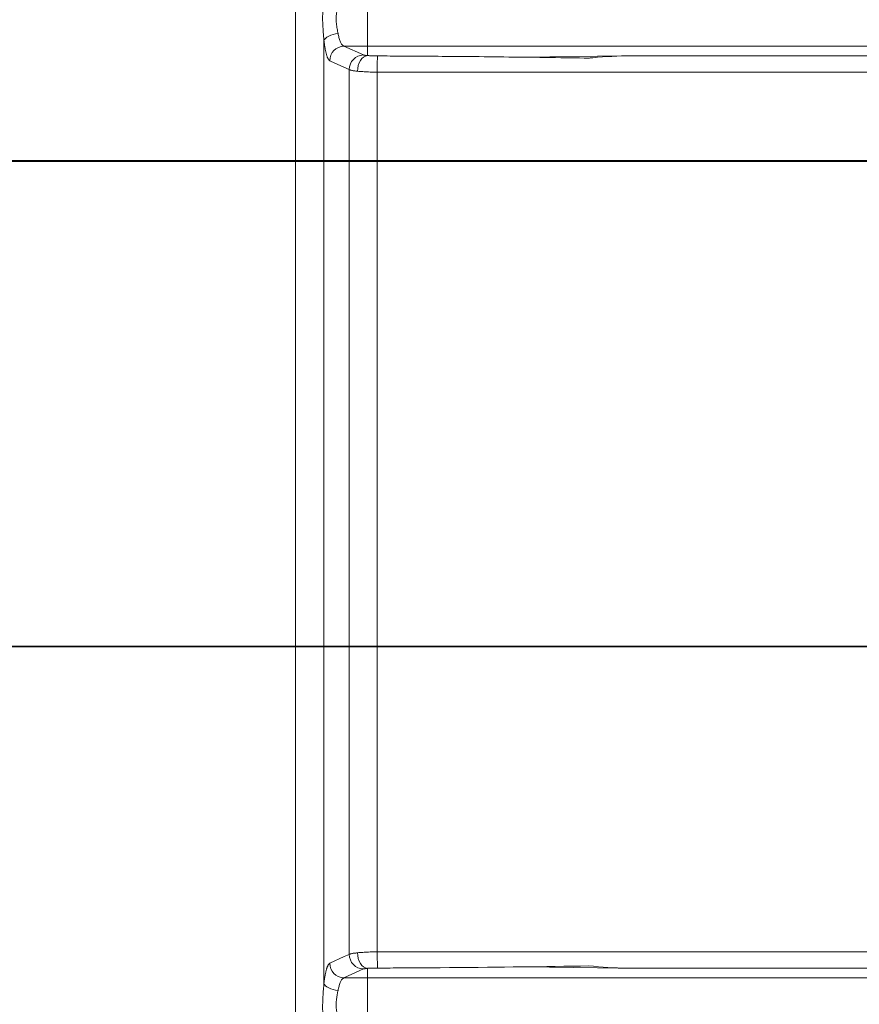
# Model space of a CAD drawing. Extents: x 193 to 943, y 26 to 526.
# Tile 209 of 256: x 406.68 to 415.46, y 98.5 to 108.8. Entities that reach past the tile are written whole.
import ezdxf
from ezdxf.lldxf.tags import DXFTag

# ---------------------------------------------------------------- set-up
doc = ezdxf.new("R2010")
doc.units = 0
doc.layers.get('0').update_dxf_attribs({"lineweight": 25})
doc.layers.add('KG4_HLS_S_____ZEICHNEN_LEER', color=7, linetype='Punkte_Nova', lineweight=40, true_color=0xadadad)
doc.layers.add('KG4_HLS_S_____ZEICHNEN_SWDL', color=7, linetype='Continuous', lineweight=35, true_color=0x99724c)
doc.layers.add('KG4_HLS_SYA', color=7, linetype='Continuous', lineweight=25)
tags = doc.linetypes.add('Punkte_Nova', pattern=[4.8, 0.4, 0.2, -4, 0.2]).pattern_tags.tags
tags[10:11] = [DXFTag(74, 4), DXFTag(75, 0), DXFTag(340, '0'), DXFTag(46, 0.0), DXFTag(50, 0.0), DXFTag(44, 0.0), DXFTag(45, 0.0)]
tags[8:9] = [DXFTag(74, 4), DXFTag(75, 0), DXFTag(340, '0'), DXFTag(46, 0.0), DXFTag(50, 0.0), DXFTag(44, 0.0), DXFTag(45, 0.0)]
tags[6:7] = [DXFTag(74, 4), DXFTag(75, 0), DXFTag(340, '0'), DXFTag(46, 0.0), DXFTag(50, 0.0), DXFTag(44, 0.0), DXFTag(45, 0.0)]
tags[4:5] = [DXFTag(74, 4), DXFTag(75, 0), DXFTag(340, '0'), DXFTag(46, 0.0), DXFTag(50, 0.0), DXFTag(44, 0.0), DXFTag(45, 0.0)]

# ---------------------------------------------------------------- blocks, each defined once
blk = doc.blocks.new('Spline-A069HWIS7N', base_point=(410.316, 108.424))
at = {"color": 0, "lineweight": -2}
for p, q in [((410.318, 108.427), (410.316, 108.428)), ((410.32, 108.427), (410.318, 108.427)), ((410.323, 108.427), (410.32, 108.427)), ((410.325, 108.427), (410.323, 108.427)), ((410.327, 108.427), (410.325, 108.427)), ((410.329, 108.427), (410.327, 108.427)), ((410.335, 108.426), (410.329, 108.427)), ((410.341, 108.426), (410.335, 108.426)), ((410.348, 108.426), (410.341, 108.426)), ((410.355, 108.425), (410.348, 108.426)), ((410.362, 108.425), (410.355, 108.425)), ((410.369, 108.425), (410.362, 108.425)), ((410.377, 108.425), (410.369, 108.425)), ((410.385, 108.424), (410.377, 108.425)), ((410.394, 108.424), (410.385, 108.424)), ((410.402, 108.424), (410.394, 108.424)), ((410.411, 108.424), (410.402, 108.424)), ((410.419, 108.424), (410.411, 108.424))]:
    blk.add_line(p, q, dxfattribs=at)
blk = doc.blocks.new('Spline-A069HWIU7N', base_point=(410.316, 98.88))
at = {"color": 0, "lineweight": -2}
for p, q in [((410.316, 98.88), (410.318, 98.881)), ((410.318, 98.881), (410.32, 98.881)), ((410.32, 98.881), (410.323, 98.881)), ((410.323, 98.881), (410.325, 98.881)), ((410.325, 98.881), (410.327, 98.881)), ((410.327, 98.881), (410.329, 98.881)), ((410.329, 98.881), (410.335, 98.882)), ((410.335, 98.882), (410.341, 98.882)), ((410.341, 98.882), (410.348, 98.882)), ((410.348, 98.882), (410.355, 98.883)), ((410.355, 98.883), (410.362, 98.883)), ((410.362, 98.883), (410.369, 98.883)), ((410.369, 98.883), (410.377, 98.883)), ((410.377, 98.883), (410.385, 98.884)), ((410.385, 98.884), (410.394, 98.884)), ((410.394, 98.884), (410.402, 98.884)), ((410.402, 98.884), (410.411, 98.884)), ((410.411, 98.884), (410.419, 98.884))]:
    blk.add_line(p, q, dxfattribs=at)
blk = doc.blocks.new('Spline-A069HWIW7N', base_point=(412.63, 98.884))
at = {"color": 0, "lineweight": -2}
for p, q in [((412.63, 98.907), (412.68, 98.902)), ((412.68, 98.902), (412.73, 98.898)), ((412.73, 98.898), (412.78, 98.893)), ((412.78, 98.893), (412.83, 98.89)), ((412.83, 98.89), (412.88, 98.887)), ((412.88, 98.887), (412.93, 98.885)), ((412.93, 98.885), (412.937, 98.884)), ((412.937, 98.884), (412.944, 98.884)), ((412.944, 98.884), (412.95, 98.884)), ((412.95, 98.884), (412.957, 98.884)), ((412.957, 98.884), (412.964, 98.884)), ((412.964, 98.884), (412.971, 98.884))]:
    blk.add_line(p, q, dxfattribs=at)
blk = doc.blocks.new('Spline-A069HWIY7N', base_point=(410.419, 98.884))
at = {"color": 0, "lineweight": -2}
for p, q in [((410.419, 98.884), (410.431, 98.884)), ((410.431, 98.884), (410.443, 98.884)), ((410.443, 98.884), (410.454, 98.884)), ((410.454, 98.884), (410.466, 98.884)), ((410.466, 98.884), (410.478, 98.884)), ((410.478, 98.884), (410.489, 98.884)), ((410.489, 98.884), (410.52, 98.884)), ((410.52, 98.884), (410.551, 98.884)), ((410.551, 98.884), (410.582, 98.885)), ((410.582, 98.885), (410.613, 98.885)), ((410.613, 98.885), (410.645, 98.885)), ((410.645, 98.885), (410.676, 98.885)), ((410.676, 98.885), (410.725, 98.885)), ((410.725, 98.885), (410.775, 98.886)), ((410.775, 98.886), (410.825, 98.886)), ((410.825, 98.886), (410.875, 98.886)), ((410.875, 98.886), (410.925, 98.886)), ((410.925, 98.886), (410.975, 98.887)), ((410.975, 98.887), (411.074, 98.887)), ((411.074, 98.887), (411.174, 98.888)), ((411.174, 98.888), (411.273, 98.889)), ((411.273, 98.889), (411.373, 98.89)), ((411.373, 98.89), (411.472, 98.891)), ((411.472, 98.891), (411.571, 98.892)), ((411.571, 98.892), (411.66, 98.893)), ((411.66, 98.893), (411.749, 98.894)), ((411.749, 98.894), (411.837, 98.895)), ((411.837, 98.895), (411.926, 98.896)), ((411.926, 98.896), (412.014, 98.897)), ((412.014, 98.897), (412.102, 98.898)), ((412.102, 98.898), (412.191, 98.9)), ((412.191, 98.9), (412.279, 98.901)), ((412.279, 98.901), (412.367, 98.903)), ((412.367, 98.903), (412.455, 98.904)), ((412.455, 98.904), (412.542, 98.905)), ((412.542, 98.905), (412.63, 98.907))]:
    blk.add_line(p, q, dxfattribs=at)
blk = doc.blocks.new('Spline-A069HWJ47N', base_point=(412.63, 108.401))
at = {"color": 0, "lineweight": -2}
for p, q in [((412.637, 108.402), (412.63, 108.401)), ((412.644, 108.403), (412.637, 108.402)), ((412.651, 108.403), (412.644, 108.403)), ((412.658, 108.404), (412.651, 108.403)), ((412.665, 108.405), (412.658, 108.404)), ((412.671, 108.406), (412.665, 108.405)), ((412.721, 108.411), (412.671, 108.406)), ((412.771, 108.414), (412.721, 108.411)), ((412.821, 108.418), (412.771, 108.414)), ((412.871, 108.42), (412.821, 108.418)), ((412.921, 108.422), (412.871, 108.42)), ((412.971, 108.424), (412.921, 108.422))]:
    blk.add_line(p, q, dxfattribs=at)
blk = doc.blocks.new('Spline-A069HWJ67N', base_point=(410.419, 108.401))
at = {"color": 0, "lineweight": -2}
for p, q in [((410.431, 108.424), (410.419, 108.424)), ((410.443, 108.424), (410.431, 108.424)), ((410.454, 108.424), (410.443, 108.424)), ((410.466, 108.424), (410.454, 108.424)), ((410.478, 108.424), (410.466, 108.424)), ((410.489, 108.424), (410.478, 108.424)), ((410.52, 108.424), (410.489, 108.424)), ((410.551, 108.423), (410.52, 108.424)), ((410.582, 108.423), (410.551, 108.423)), ((410.613, 108.423), (410.582, 108.423)), ((410.645, 108.423), (410.613, 108.423)), ((410.676, 108.423), (410.645, 108.423)), ((410.703, 108.423), (410.676, 108.423)), ((410.73, 108.423), (410.703, 108.423)), ((410.757, 108.422), (410.73, 108.423)), ((410.784, 108.422), (410.757, 108.422)), ((410.811, 108.422), (410.784, 108.422)), ((410.838, 108.422), (410.811, 108.422)), ((410.881, 108.422), (410.838, 108.422)), ((410.925, 108.421), (410.881, 108.422)), ((410.968, 108.421), (410.925, 108.421)), ((411.011, 108.421), (410.968, 108.421)), ((411.054, 108.421), (411.011, 108.421)), ((411.097, 108.42), (411.054, 108.421)), ((411.145, 108.42), (411.097, 108.42)), ((411.193, 108.42), (411.145, 108.42)), ((411.24, 108.419), (411.193, 108.42)), ((411.288, 108.419), (411.24, 108.419)), ((411.335, 108.418), (411.288, 108.419)), ((411.383, 108.418), (411.335, 108.418)), ((411.434, 108.417), (411.383, 108.418)), ((411.484, 108.417), (411.434, 108.417)), ((411.535, 108.416), (411.484, 108.417)), ((411.586, 108.416), (411.535, 108.416)), ((411.636, 108.415), (411.586, 108.416)), ((411.687, 108.415), (411.636, 108.415)), ((411.74, 108.414), (411.687, 108.415)), ((411.794, 108.413), (411.74, 108.414)), ((411.847, 108.413), (411.794, 108.413)), ((411.9, 108.412), (411.847, 108.413)), ((411.953, 108.411), (411.9, 108.412)), ((412.006, 108.411), (411.953, 108.411)), ((412.061, 108.41), (412.006, 108.411)), ((412.116, 108.409), (412.061, 108.41)), ((412.171, 108.408), (412.116, 108.409)), ((412.227, 108.408), (412.171, 108.408)), ((412.282, 108.407), (412.227, 108.408)), ((412.337, 108.406), (412.282, 108.407)), ((412.386, 108.405), (412.337, 108.406)), ((412.435, 108.404), (412.386, 108.405)), ((412.483, 108.404), (412.435, 108.404)), ((412.532, 108.403), (412.483, 108.404)), ((412.581, 108.402), (412.532, 108.403)), ((412.63, 108.401), (412.581, 108.402))]:
    blk.add_line(p, q, dxfattribs=at)
blk = doc.blocks.new('Spline-A069HYJQ7N', base_point=(409.846, 98.257))
at = {"color": 0, "lineweight": -2}
for p, q in [((409.856, 98.676), (409.854, 98.659)), ((409.857, 98.692), (409.856, 98.676)), ((409.858, 98.709), (409.857, 98.692)), ((409.86, 98.725), (409.858, 98.709)), ((409.848, 98.563), (409.847, 98.541)), ((409.849, 98.584), (409.848, 98.563)), ((409.85, 98.605), (409.849, 98.584)), ((409.852, 98.626), (409.85, 98.605)), ((409.853, 98.642), (409.852, 98.626)), ((409.854, 98.659), (409.853, 98.642)), ((409.847, 98.52), (409.846, 98.499)), ((409.846, 98.499), (409.846, 98.477)), ((409.846, 98.477), (409.846, 98.455)), ((409.846, 98.455), (409.847, 98.433)), ((409.847, 98.541), (409.847, 98.52)), ((409.847, 98.433), (409.848, 98.412)), ((409.848, 98.412), (409.849, 98.39)), ((409.849, 98.39), (409.85, 98.369)), ((409.85, 98.369), (409.851, 98.36)), ((409.851, 98.36), (409.852, 98.35)), ((409.852, 98.35), (409.852, 98.34)), ((409.852, 98.34), (409.853, 98.331)), ((409.853, 98.331), (409.854, 98.321)), ((409.854, 98.321), (409.855, 98.312)), ((409.855, 98.312), (409.856, 98.302)), ((409.856, 98.302), (409.856, 98.293)), ((409.856, 98.293), (409.857, 98.284)), ((409.857, 98.284), (409.858, 98.275)), ((409.858, 98.275), (409.859, 98.266)), ((409.859, 98.266), (409.86, 98.257))]:
    blk.add_line(p, q, dxfattribs=at)
blk = doc.blocks.new('Spline-A069HYJS7N', base_point=(409.846, 108.583))
at = {"color": 0, "lineweight": -2}
for p, q in [((409.852, 108.961), (409.85, 108.942)), ((409.853, 108.977), (409.852, 108.961)), ((409.854, 108.992), (409.853, 108.977)), ((409.856, 109.007), (409.854, 108.992)), ((409.857, 109.022), (409.856, 109.007)), ((409.858, 109.036), (409.857, 109.022)), ((409.86, 109.051), (409.858, 109.036)), ((409.847, 108.86), (409.846, 108.839)), ((409.848, 108.902), (409.847, 108.881)), ((409.847, 108.881), (409.847, 108.86)), ((409.849, 108.922), (409.848, 108.902)), ((409.85, 108.942), (409.849, 108.922)), ((409.846, 108.839), (409.846, 108.817)), ((409.846, 108.817), (409.846, 108.795)), ((409.846, 108.795), (409.847, 108.773)), ((409.847, 108.773), (409.848, 108.751)), ((409.848, 108.751), (409.849, 108.729)), ((409.849, 108.729), (409.85, 108.706)), ((409.85, 108.706), (409.851, 108.696)), ((409.851, 108.696), (409.852, 108.686)), ((409.852, 108.686), (409.852, 108.675)), ((409.852, 108.675), (409.853, 108.665)), ((409.853, 108.665), (409.854, 108.655)), ((409.854, 108.655), (409.855, 108.644)), ((409.855, 108.644), (409.856, 108.634)), ((409.856, 108.634), (409.856, 108.624)), ((409.856, 108.624), (409.857, 108.614)), ((409.857, 108.614), (409.858, 108.603)), ((409.858, 108.603), (409.859, 108.593)), ((409.859, 108.593), (409.86, 108.583))]:
    blk.add_line(p, q, dxfattribs=at)
blk = doc.blocks.new('Polylinie-A069HYLA7N', base_point=(409.921, 108.281))
at = {"color": 0, "lineweight": -2}
for p, q in [((409.921, 108.374), (409.973, 108.35)), ((409.973, 108.35), (410.125, 108.281))]:
    blk.add_line(p, q, dxfattribs=at)
blk = doc.blocks.new('Spline-A069HYLC7N', base_point=(409.86, 108.374))
at = {"color": 0, "lineweight": -2}
for p, q in [((409.86, 108.583), (409.86, 108.581)), ((409.86, 108.581), (409.86, 108.579)), ((409.86, 108.579), (409.861, 108.577)), ((409.861, 108.577), (409.861, 108.574)), ((409.861, 108.574), (409.861, 108.572)), ((409.861, 108.572), (409.861, 108.57)), ((409.861, 108.57), (409.863, 108.561)), ((409.863, 108.561), (409.864, 108.552)), ((409.864, 108.552), (409.865, 108.543)), ((409.865, 108.543), (409.867, 108.534)), ((409.867, 108.534), (409.868, 108.525)), ((409.868, 108.525), (409.869, 108.517)), ((409.869, 108.517), (409.871, 108.508)), ((409.871, 108.508), (409.872, 108.5)), ((409.872, 108.5), (409.874, 108.492)), ((409.874, 108.492), (409.875, 108.484)), ((409.875, 108.484), (409.877, 108.476)), ((409.877, 108.476), (409.879, 108.469)), ((409.879, 108.469), (409.88, 108.462)), ((409.88, 108.462), (409.882, 108.455)), ((409.882, 108.455), (409.884, 108.448)), ((409.884, 108.448), (409.885, 108.442)), ((409.885, 108.442), (409.887, 108.436)), ((409.887, 108.436), (409.889, 108.43)), ((409.889, 108.43), (409.891, 108.424)), ((409.891, 108.424), (409.893, 108.419)), ((409.893, 108.419), (409.895, 108.413)), ((409.895, 108.413), (409.896, 108.409)), ((409.896, 108.409), (409.898, 108.404)), ((409.898, 108.404), (409.9, 108.4)), ((409.9, 108.4), (409.904, 108.394)), ((409.904, 108.394), (409.907, 108.389)), ((409.907, 108.389), (409.91, 108.384)), ((409.91, 108.384), (409.914, 108.381)), ((409.914, 108.381), (409.917, 108.377)), ((409.917, 108.377), (409.921, 108.374))]:
    blk.add_line(p, q, dxfattribs=at)
blk = doc.blocks.new('Spline-A069HYLE7N', base_point=(409.86, 98.725))
at = {"color": 0, "lineweight": -2}
for p, q in [((409.886, 98.868), (409.884, 98.861)), ((409.888, 98.874), (409.886, 98.868)), ((409.889, 98.879), (409.888, 98.874)), ((409.891, 98.885), (409.889, 98.879)), ((409.893, 98.89), (409.891, 98.885)), ((409.895, 98.895), (409.893, 98.89)), ((409.897, 98.9), (409.895, 98.895)), ((409.899, 98.905), (409.897, 98.9)), ((409.901, 98.909), (409.899, 98.905)), ((409.903, 98.913), (409.901, 98.909)), ((409.905, 98.917), (409.903, 98.913)), ((409.907, 98.92), (409.905, 98.917)), ((409.909, 98.923), (409.907, 98.92)), ((409.911, 98.925), (409.909, 98.923)), ((409.913, 98.927), (409.911, 98.925)), ((409.915, 98.929), (409.913, 98.927)), ((409.917, 98.931), (409.915, 98.929)), ((409.919, 98.932), (409.917, 98.931)), ((409.921, 98.934), (409.919, 98.932)), ((409.866, 98.77), (409.865, 98.761)), ((409.867, 98.778), (409.866, 98.77)), ((409.868, 98.786), (409.867, 98.778)), ((409.87, 98.794), (409.868, 98.786)), ((409.871, 98.802), (409.87, 98.794)), ((409.872, 98.809), (409.871, 98.802)), ((409.874, 98.817), (409.872, 98.809)), ((409.875, 98.824), (409.874, 98.817)), ((409.877, 98.832), (409.875, 98.824)), ((409.879, 98.839), (409.877, 98.832)), ((409.88, 98.847), (409.879, 98.839)), ((409.882, 98.854), (409.88, 98.847)), ((409.884, 98.861), (409.882, 98.854)), ((409.861, 98.734), (409.86, 98.725)), ((409.862, 98.743), (409.861, 98.734)), ((409.863, 98.752), (409.862, 98.743)), ((409.865, 98.761), (409.863, 98.752))]:
    blk.add_line(p, q, dxfattribs=at)
blk = doc.blocks.new('Polylinie-A069HYLG7N', base_point=(409.921, 98.934))
at = {"color": 0, "lineweight": -2}
for p, q in [((410.073, 99.003), (409.921, 98.934)), ((410.125, 99.027), (410.073, 99.003))]:
    blk.add_line(p, q, dxfattribs=at)
blk = doc.blocks.new('Spline-A069HYLI7N', base_point=(410.125, 99.027))
at = {"color": 0, "lineweight": -2}
for p, q in [((410.125, 108.281), (410.125, 108.13)), ((410.125, 108.13), (410.125, 107.978)), ((410.125, 107.978), (410.125, 107.827)), ((410.125, 107.827), (410.125, 107.675)), ((410.125, 107.675), (410.125, 107.523)), ((410.125, 107.523), (410.125, 107.372)), ((410.125, 107.372), (410.125, 107.22)), ((410.125, 107.22), (410.125, 107.068)), ((410.125, 107.068), (410.125, 106.916)), ((410.125, 106.916), (410.125, 106.764)), ((410.125, 106.764), (410.125, 106.612)), ((410.125, 106.612), (410.125, 106.46)), ((410.125, 106.46), (410.125, 106.307)), ((410.125, 106.307), (410.125, 106.155)), ((410.125, 106.155), (410.125, 106.002)), ((410.125, 106.002), (410.125, 105.849)), ((410.125, 105.849), (410.125, 105.697)), ((410.125, 105.697), (410.125, 105.544)), ((410.125, 105.544), (410.125, 105.391)), ((410.125, 105.391), (410.125, 105.238)), ((410.125, 105.238), (410.125, 105.085)), ((410.125, 105.085), (410.125, 104.932)), ((410.125, 104.932), (410.125, 104.779)), ((410.125, 104.779), (410.125, 104.626)), ((410.125, 104.626), (410.125, 104.471)), ((410.125, 104.471), (410.125, 104.316)), ((410.125, 104.316), (410.125, 104.16)), ((410.125, 104.16), (410.125, 104.005)), ((410.125, 104.005), (410.125, 103.849)), ((410.125, 103.849), (410.125, 103.694)), ((410.125, 103.694), (410.125, 103.539)), ((410.125, 103.539), (410.125, 103.383)), ((410.125, 103.383), (410.125, 103.228)), ((410.125, 103.228), (410.125, 103.072)), ((410.125, 103.072), (410.125, 102.917)), ((410.125, 102.917), (410.125, 102.761)), ((410.125, 102.761), (410.125, 102.606)), ((410.125, 102.606), (410.125, 102.451)), ((410.125, 102.451), (410.125, 102.295)), ((410.125, 102.295), (410.125, 102.14)), ((410.125, 102.14), (410.125, 101.985)), ((410.125, 101.985), (410.125, 101.83)), ((410.125, 101.83), (410.125, 101.673)), ((410.125, 101.673), (410.125, 101.517)), ((410.125, 101.517), (410.125, 101.361)), ((410.125, 101.361), (410.125, 101.205)), ((410.125, 101.205), (410.125, 101.049)), ((410.125, 101.049), (410.125, 100.893)), ((410.125, 100.893), (410.125, 100.737)), ((410.125, 100.737), (410.125, 100.581)), ((410.125, 100.581), (410.125, 100.426)), ((410.125, 100.426), (410.125, 100.27)), ((410.125, 100.27), (410.125, 100.114)), ((410.125, 100.114), (410.125, 99.959)), ((410.125, 99.959), (410.125, 99.803)), ((410.125, 99.803), (410.125, 99.648)), ((410.125, 99.648), (410.125, 99.492)), ((410.125, 99.492), (410.125, 99.337)), ((410.125, 99.337), (410.125, 99.182)), ((410.125, 99.182), (410.125, 99.027))]:
    blk.add_line(p, q, dxfattribs=at)
blk = doc.blocks.new('Polylinie-A069HYM87N', base_point=(409.86, 108.583))
at = {"color": 0, "lineweight": -2}
for p, q in [((409.955, 108.648), (409.981, 108.654)), ((409.981, 108.654), (410.008, 108.658)), ((409.86, 108.583), (409.866, 108.596)), ((409.866, 108.596), (409.877, 108.608)), ((409.877, 108.608), (409.891, 108.62)), ((409.891, 108.62), (409.91, 108.631)), ((409.91, 108.631), (409.931, 108.641)), ((409.931, 108.641), (409.955, 108.648))]:
    blk.add_line(p, q, dxfattribs=at)
blk = doc.blocks.new('Spline-A069HYMA7N', base_point=(409.987, 108.658))
at = {"color": 0, "lineweight": -2}
for p, q in [((409.989, 108.846), (409.99, 108.859)), ((409.99, 108.859), (409.992, 108.872)), ((409.992, 108.872), (409.993, 108.884)), ((409.993, 108.884), (409.996, 108.896)), ((409.996, 108.896), (409.997, 108.905)), ((409.997, 108.905), (409.999, 108.915)), ((409.999, 108.915), (410.001, 108.924)), ((410.001, 108.924), (410.003, 108.933)), ((410.003, 108.933), (410.006, 108.941)), ((410.006, 108.941), (410.008, 108.95)), ((409.987, 108.82), (409.988, 108.833)), ((409.987, 108.806), (409.987, 108.82)), ((409.988, 108.792), (409.987, 108.806)), ((409.988, 108.833), (409.989, 108.846)), ((409.988, 108.778), (409.988, 108.792)), ((409.99, 108.764), (409.988, 108.778)), ((409.991, 108.75), (409.99, 108.764)), ((409.993, 108.736), (409.991, 108.75)), ((409.995, 108.723), (409.993, 108.736)), ((409.997, 108.709), (409.995, 108.723)), ((410, 108.696), (409.997, 108.709)), ((410.002, 108.683), (410, 108.696)), ((410.005, 108.67), (410.002, 108.683)), ((410.008, 108.658), (410.005, 108.67))]:
    blk.add_line(p, q, dxfattribs=at)
blk = doc.blocks.new('Spline-A069HYMW7N', base_point=(409.987, 98.358))
at = {"color": 0, "lineweight": -2}
for p, q in [((409.99, 98.547), (409.992, 98.561)), ((409.992, 98.561), (409.993, 98.574)), ((409.993, 98.574), (409.996, 98.587)), ((409.996, 98.587), (409.997, 98.598)), ((409.997, 98.598), (409.999, 98.609)), ((409.999, 98.609), (410.001, 98.619)), ((410.001, 98.619), (410.003, 98.63)), ((410.003, 98.63), (410.006, 98.64)), ((410.006, 98.64), (410.008, 98.65)), ((409.987, 98.507), (409.988, 98.521)), ((409.987, 98.493), (409.987, 98.507)), ((409.988, 98.479), (409.987, 98.493)), ((409.988, 98.521), (409.989, 98.534)), ((409.988, 98.465), (409.988, 98.479)), ((409.99, 98.452), (409.988, 98.465)), ((409.989, 98.534), (409.99, 98.547)), ((409.991, 98.439), (409.99, 98.452)), ((409.993, 98.426), (409.991, 98.439)), ((409.995, 98.414), (409.993, 98.426)), ((409.997, 98.402), (409.995, 98.414)), ((410, 98.391), (409.997, 98.402)), ((410.002, 98.38), (410, 98.391)), ((410.005, 98.369), (410.002, 98.38)), ((410.008, 98.358), (410.005, 98.369))]:
    blk.add_line(p, q, dxfattribs=at)
blk = doc.blocks.new('Polylinie-A069HYMY7N', base_point=(409.86, 98.65))
at = {"color": 0, "lineweight": -2}
for p, q in [((409.866, 98.712), (409.86, 98.725)), ((409.877, 98.699), (409.866, 98.712)), ((409.891, 98.688), (409.877, 98.699)), ((409.91, 98.677), (409.891, 98.688)), ((409.931, 98.667), (409.91, 98.677)), ((409.955, 98.66), (409.931, 98.667)), ((409.981, 98.654), (409.955, 98.66)), ((410.008, 98.65), (409.981, 98.654))]:
    blk.add_line(p, q, dxfattribs=at)
blk = doc.blocks.new('Kreis-A069HYO47N', base_point=(409.921, 108.374))
at = {"color": 0, "lineweight": -2}
blk.add_ellipse((410.072, 108.376), major_axis=(-0.003, 0.151), ratio=1, start_param=0, end_param=1.559982, dxfattribs=at)
blk = doc.blocks.new('Spline-A069HYO67N', base_point=(410.008, 108.527))
at = {"color": 0, "lineweight": -2}
for p, q in [((410.008, 108.656), (410.008, 108.658)), ((410.008, 108.655), (410.008, 108.656)), ((410.008, 108.654), (410.008, 108.655)), ((410.009, 108.652), (410.008, 108.654)), ((410.009, 108.651), (410.009, 108.652)), ((410.009, 108.65), (410.009, 108.651)), ((410.012, 108.638), (410.009, 108.65)), ((410.014, 108.626), (410.012, 108.638)), ((410.017, 108.616), (410.014, 108.626)), ((410.02, 108.605), (410.017, 108.616)), ((410.023, 108.595), (410.02, 108.605)), ((410.026, 108.586), (410.023, 108.595)), ((410.03, 108.577), (410.026, 108.586)), ((410.033, 108.569), (410.03, 108.577)), ((410.037, 108.561), (410.033, 108.569)), ((410.041, 108.554), (410.037, 108.561)), ((410.044, 108.548), (410.041, 108.554)), ((410.048, 108.543), (410.044, 108.548)), ((410.051, 108.539), (410.048, 108.543)), ((410.055, 108.536), (410.051, 108.539)), ((410.058, 108.533), (410.055, 108.536)), ((410.062, 108.531), (410.058, 108.533)), ((410.065, 108.529), (410.062, 108.531)), ((410.068, 108.527), (410.065, 108.529))]:
    blk.add_line(p, q, dxfattribs=at)
blk = doc.blocks.new('Spline-A069HYP87N', base_point=(410.008, 98.65))
at = {"color": 0, "lineweight": -2}
for p, q in [((410.045, 98.76), (410.048, 98.765)), ((410.048, 98.765), (410.052, 98.769)), ((410.052, 98.769), (410.056, 98.773)), ((410.056, 98.773), (410.06, 98.776)), ((410.06, 98.776), (410.064, 98.778)), ((410.064, 98.778), (410.068, 98.781)), ((410.008, 98.65), (410.01, 98.661)), ((410.01, 98.661), (410.013, 98.672)), ((410.013, 98.672), (410.015, 98.683)), ((410.015, 98.683), (410.018, 98.693)), ((410.018, 98.693), (410.02, 98.703)), ((410.02, 98.703), (410.023, 98.712)), ((410.023, 98.712), (410.026, 98.722)), ((410.026, 98.722), (410.03, 98.731)), ((410.03, 98.731), (410.033, 98.74)), ((410.033, 98.74), (410.037, 98.747)), ((410.037, 98.747), (410.041, 98.754)), ((410.041, 98.754), (410.045, 98.76))]:
    blk.add_line(p, q, dxfattribs=at)
blk = doc.blocks.new('Kreis-A069HYPA7N', base_point=(409.921, 98.781))
at = {"color": 0, "lineweight": -2}
blk.add_ellipse((410.072, 98.932), major_axis=(-0.151, 0.002), ratio=1, start_param=0, end_param=1.559982, dxfattribs=at)
blk = doc.blocks.new('Spline-A069HYU47N', base_point=(410.273, 108.428))
at = {"color": 0, "lineweight": -2}
for p, q in [((410.275, 108.433), (410.273, 108.434)), ((410.278, 108.433), (410.275, 108.433)), ((410.28, 108.432), (410.278, 108.433)), ((410.283, 108.431), (410.28, 108.432)), ((410.286, 108.431), (410.283, 108.431)), ((410.29, 108.43), (410.286, 108.431)), ((410.294, 108.43), (410.29, 108.43)), ((410.298, 108.429), (410.294, 108.43)), ((410.302, 108.429), (410.298, 108.429)), ((410.307, 108.428), (410.302, 108.429)), ((410.311, 108.428), (410.307, 108.428)), ((410.316, 108.428), (410.311, 108.428))]:
    blk.add_line(p, q, dxfattribs=at)
blk = doc.blocks.new('Spline-A069HYU67N', base_point=(410.273, 98.874))
at = {"color": 0, "lineweight": -2}
for p, q in [((410.273, 98.874), (410.275, 98.874)), ((410.275, 98.874), (410.278, 98.875)), ((410.278, 98.875), (410.28, 98.876)), ((410.28, 98.876), (410.283, 98.876)), ((410.283, 98.876), (410.286, 98.877)), ((410.286, 98.877), (410.29, 98.878)), ((410.29, 98.878), (410.294, 98.878)), ((410.294, 98.878), (410.298, 98.879)), ((410.298, 98.879), (410.302, 98.879)), ((410.302, 98.879), (410.307, 98.879)), ((410.307, 98.879), (410.311, 98.88)), ((410.311, 98.88), (410.316, 98.88))]:
    blk.add_line(p, q, dxfattribs=at)
blk = doc.blocks.new('Kreis-A069HYV27N', base_point=(410.125, 108.281))
at = {"color": 0, "lineweight": -2}
blk.add_ellipse((410.276, 108.283), major_axis=(-0.003, 0.151), ratio=1, start_param=0, end_param=1.560243, dxfattribs=at)
blk = doc.blocks.new('Kreis-A069HYWC7N', base_point=(410.125, 98.874))
at = {"color": 0, "lineweight": -2}
blk.add_ellipse((410.276, 99.025), major_axis=(-0.151, 0.002), ratio=1, start_param=0, end_param=1.560243, dxfattribs=at)
blk = doc.blocks.new('Spline-A069HYWM7N', base_point=(410.212, 108.255))
at = {"color": 0, "lineweight": -2}
for p, q in [((410.212, 108.264), (410.225, 108.263)), ((410.225, 108.263), (410.238, 108.262)), ((410.238, 108.262), (410.252, 108.261)), ((410.252, 108.261), (410.266, 108.26)), ((410.266, 108.26), (410.28, 108.259)), ((410.28, 108.259), (410.295, 108.258)), ((410.295, 108.258), (410.31, 108.257)), ((410.31, 108.257), (410.326, 108.257)), ((410.326, 108.257), (410.342, 108.256)), ((410.342, 108.256), (410.358, 108.256)), ((410.358, 108.256), (410.375, 108.256)), ((410.375, 108.256), (410.392, 108.255)), ((410.392, 108.255), (410.396, 108.255)), ((410.396, 108.255), (410.401, 108.255)), ((410.401, 108.255), (410.405, 108.255)), ((410.405, 108.255), (410.409, 108.255)), ((410.409, 108.255), (410.414, 108.255)), ((410.414, 108.255), (410.418, 108.255))]:
    blk.add_line(p, q, dxfattribs=at)
blk = doc.blocks.new('Spline-A069HYWO7N', base_point=(410.125, 108.264))
at = {"color": 0, "lineweight": -2}
for p, q in [((410.125, 108.281), (410.13, 108.279)), ((410.13, 108.279), (410.134, 108.278)), ((410.134, 108.278), (410.139, 108.276)), ((410.139, 108.276), (410.145, 108.274)), ((410.145, 108.274), (410.152, 108.273)), ((410.152, 108.273), (410.159, 108.271)), ((410.159, 108.271), (410.167, 108.27)), ((410.167, 108.27), (410.175, 108.269)), ((410.175, 108.269), (410.183, 108.268)), ((410.183, 108.268), (410.193, 108.266)), ((410.193, 108.266), (410.202, 108.265)), ((410.202, 108.265), (410.212, 108.264))]:
    blk.add_line(p, q, dxfattribs=at)
blk = doc.blocks.new('Spline-A069HYWQ7N', base_point=(410.125, 99.027))
at = {"color": 0, "lineweight": -2}
for p, q in [((410.13, 99.028), (410.125, 99.027)), ((410.134, 99.03), (410.13, 99.028)), ((410.139, 99.032), (410.134, 99.03)), ((410.145, 99.033), (410.139, 99.032)), ((410.152, 99.035), (410.145, 99.033)), ((410.159, 99.037), (410.152, 99.035)), ((410.167, 99.038), (410.159, 99.037)), ((410.175, 99.039), (410.167, 99.038)), ((410.183, 99.04), (410.175, 99.039)), ((410.193, 99.041), (410.183, 99.04)), ((410.202, 99.043), (410.193, 99.041)), ((410.212, 99.044), (410.202, 99.043))]:
    blk.add_line(p, q, dxfattribs=at)
blk = doc.blocks.new('Spline-A069HYWS7N', base_point=(410.212, 99.044))
at = {"color": 0, "lineweight": -2}
for p, q in [((410.225, 99.045), (410.212, 99.044)), ((410.238, 99.046), (410.225, 99.045)), ((410.252, 99.047), (410.238, 99.046)), ((410.266, 99.048), (410.252, 99.047)), ((410.28, 99.049), (410.266, 99.048)), ((410.295, 99.05), (410.28, 99.049)), ((410.31, 99.05), (410.295, 99.05)), ((410.326, 99.051), (410.31, 99.05)), ((410.342, 99.052), (410.326, 99.051)), ((410.358, 99.052), (410.342, 99.052)), ((410.375, 99.052), (410.358, 99.052)), ((410.392, 99.052), (410.375, 99.052)), ((410.396, 99.052), (410.392, 99.052)), ((410.401, 99.052), (410.396, 99.052)), ((410.405, 99.053), (410.401, 99.052)), ((410.409, 99.053), (410.405, 99.053)), ((410.414, 99.053), (410.409, 99.053)), ((410.418, 99.053), (410.414, 99.053))]:
    blk.add_line(p, q, dxfattribs=at)
blk = doc.blocks.new('Spline-A069HYWU7N', base_point=(410.418, 99.053))
at = {"color": 0, "lineweight": -2}
for p, q in [((410.418, 108.134), (410.418, 108.255)), ((410.418, 108.013), (410.418, 108.134)), ((410.418, 107.892), (410.418, 108.013)), ((410.418, 107.771), (410.418, 107.892)), ((410.418, 107.65), (410.418, 107.771)), ((410.418, 107.528), (410.418, 107.65)), ((410.418, 107.407), (410.418, 107.528)), ((410.418, 107.286), (410.418, 107.407)), ((410.418, 107.165), (410.418, 107.286)), ((410.418, 107.044), (410.418, 107.165)), ((410.418, 106.923), (410.418, 107.044)), ((410.418, 106.801), (410.418, 106.923)), ((410.418, 106.68), (410.418, 106.801)), ((410.418, 106.559), (410.418, 106.68)), ((410.418, 106.437), (410.418, 106.559)), ((410.418, 106.316), (410.418, 106.437)), ((410.418, 106.195), (410.418, 106.316)), ((410.418, 106.073), (410.418, 106.195)), ((410.418, 105.952), (410.418, 106.073)), ((410.418, 105.831), (410.418, 105.952)), ((410.418, 105.71), (410.418, 105.831)), ((410.418, 105.589), (410.418, 105.71)), ((410.418, 105.468), (410.418, 105.589)), ((410.418, 105.347), (410.418, 105.468)), ((410.418, 105.226), (410.418, 105.347)), ((410.418, 105.104), (410.418, 105.226)), ((410.418, 104.983), (410.418, 105.104)), ((410.418, 104.862), (410.418, 104.983)), ((410.418, 104.741), (410.418, 104.862)), ((410.418, 104.62), (410.418, 104.741)), ((410.418, 104.486), (410.418, 104.62)), ((410.418, 104.352), (410.418, 104.486)), ((410.418, 104.218), (410.418, 104.352)), ((410.418, 104.083), (410.418, 104.218)), ((410.418, 103.949), (410.418, 104.083)), ((410.418, 103.815), (410.418, 103.949)), ((410.418, 103.681), (410.418, 103.815)), ((410.418, 103.547), (410.418, 103.681)), ((410.418, 103.413), (410.418, 103.547)), ((410.418, 103.279), (410.418, 103.413)), ((410.418, 103.145), (410.418, 103.279)), ((410.418, 103.011), (410.418, 103.145)), ((410.418, 102.878), (410.418, 103.011)), ((410.418, 102.745), (410.418, 102.878)), ((410.418, 102.611), (410.418, 102.745)), ((410.418, 102.478), (410.418, 102.611)), ((410.418, 102.345), (410.418, 102.478)), ((410.418, 102.212), (410.418, 102.345)), ((410.418, 102.079), (410.418, 102.212)), ((410.418, 101.946), (410.418, 102.079)), ((410.418, 101.813), (410.418, 101.946)), ((410.418, 101.68), (410.418, 101.813)), ((410.418, 101.547), (410.418, 101.68)), ((410.418, 101.414), (410.418, 101.547)), ((410.418, 101.283), (410.418, 101.414)), ((410.418, 101.151), (410.418, 101.283)), ((410.418, 101.019), (410.418, 101.151)), ((410.418, 100.888), (410.418, 101.019)), ((410.418, 100.756), (410.418, 100.888)), ((410.418, 100.624), (410.418, 100.756)), ((410.418, 100.493), (410.418, 100.624)), ((410.418, 100.361), (410.418, 100.493)), ((410.418, 100.23), (410.418, 100.361)), ((410.418, 100.098), (410.418, 100.23)), ((410.418, 99.967), (410.418, 100.098)), ((410.418, 99.836), (410.418, 99.967)), ((410.418, 99.705), (410.418, 99.836)), ((410.418, 99.575), (410.418, 99.705)), ((410.418, 99.444), (410.418, 99.575)), ((410.418, 99.314), (410.418, 99.444)), ((410.418, 99.183), (410.418, 99.314)), ((410.418, 99.053), (410.418, 99.183))]:
    blk.add_line(p, q, dxfattribs=at)
blk = doc.blocks.new('Polylinie-A069HYYE7N', base_point=(410.212, 98.88))
at = {"color": 0, "lineweight": -2}
for p, q in [((410.213, 99.014), (410.212, 99.044)), ((410.219, 98.984), (410.213, 99.014)), ((410.228, 98.957), (410.219, 98.984)), ((410.241, 98.932), (410.228, 98.957)), ((410.257, 98.912), (410.241, 98.932)), ((410.275, 98.896), (410.257, 98.912)), ((410.295, 98.885), (410.275, 98.896)), ((410.316, 98.88), (410.295, 98.885))]:
    blk.add_line(p, q, dxfattribs=at)
blk = doc.blocks.new('Polylinie-A069HYYG7N', base_point=(410.212, 108.264))
at = {"color": 0, "lineweight": -2}
for p, q in [((410.219, 108.324), (410.228, 108.351)), ((410.228, 108.351), (410.241, 108.376)), ((410.241, 108.376), (410.257, 108.396)), ((410.257, 108.396), (410.275, 108.412)), ((410.275, 108.412), (410.295, 108.423)), ((410.295, 108.423), (410.316, 108.428)), ((410.212, 108.264), (410.213, 108.294)), ((410.213, 108.294), (410.219, 108.324))]:
    blk.add_line(p, q, dxfattribs=at)
blk = doc.blocks.new('Spline-A069HYZY7N', base_point=(410.418, 108.255))
at = {"color": 0, "lineweight": -2}
for p, q in [((410.418, 108.376), (410.419, 108.383)), ((410.418, 108.368), (410.418, 108.376)), ((410.418, 108.36), (410.418, 108.368)), ((410.418, 108.351), (410.418, 108.36)), ((410.418, 108.343), (410.418, 108.351)), ((410.418, 108.333), (410.418, 108.343)), ((410.419, 108.422), (410.419, 108.424)), ((410.419, 108.419), (410.419, 108.422)), ((410.419, 108.417), (410.419, 108.419)), ((410.419, 108.414), (410.419, 108.417)), ((410.419, 108.41), (410.419, 108.414)), ((410.419, 108.406), (410.419, 108.41)), ((410.419, 108.401), (410.419, 108.406)), ((410.419, 108.396), (410.419, 108.401)), ((410.419, 108.39), (410.419, 108.396)), ((410.419, 108.383), (410.419, 108.39)), ((410.418, 108.324), (410.418, 108.333)), ((410.418, 108.315), (410.418, 108.324)), ((410.418, 108.305), (410.418, 108.315)), ((410.418, 108.295), (410.418, 108.305)), ((410.418, 108.285), (410.418, 108.295)), ((410.418, 108.275), (410.418, 108.285)), ((410.418, 108.265), (410.418, 108.275)), ((410.418, 108.255), (410.418, 108.265))]:
    blk.add_line(p, q, dxfattribs=at)
blk = doc.blocks.new('Kreis-A069HZ007N', base_point=(410.418, 98.884))
at = {"color": 0, "lineweight": -2}
blk.add_ellipse((416.846, 99.011), major_axis=(-6.428, 0.042), ratio=1, start_param=0, end_param=0.026224, dxfattribs=at)

msp = doc.modelspace()

# ---------------------------------------------------------------- linework, layer by layer
at = {"layer": 'KG4_HLS_S_____ZEICHNEN_LEER', "ltscale": 0.4}
msp.add_line((358.609, 107.326), (516.614, 107.326), dxfattribs=at)
at = {"layer": 'KG4_HLS_S_____ZEICHNEN_SWDL', "ltscale": 0.35}
msp.add_line((320.377, 102.246), (522.864, 102.246), dxfattribs=at)
at = {"layer": 'KG4_HLS_SYA', "color": 8, "linetype": 'Continuous', "lineweight": 9, "ltscale": 0.13, "true_color": 0x808080}
for p, q in [((409.564, 116.027), (409.564, 89.938)), ((410.316, 109.025), (410.316, 108.527)), ((409.86, 98.725), (409.86, 108.583)), ((410.316, 108.527), (410.068, 108.527)), ((410.273, 108.434), (410.068, 108.527)), ((423.935, 108.527), (410.316, 108.527)), ((410.316, 108.527), (410.316, 108.428)), ((411.972, 108.411), (412.971, 108.424)), ((422.645, 108.424), (412.971, 108.424)), ((410.418, 108.255), (422.508, 108.255)), ((422.508, 99.053), (410.418, 99.053)), ((410.068, 98.781), (410.273, 98.874)), ((410.316, 98.781), (410.316, 98.88)), ((411.967, 98.897), (412.971, 98.884)), ((412.971, 98.884), (422.645, 98.884)), ((410.316, 98.781), (410.068, 98.781)), ((410.316, 98.283), (410.316, 98.781)), ((423.935, 98.781), (410.316, 98.781))]:
    msp.add_line(p, q, dxfattribs=at)

# ---------------------------------------------------------------- block references
for name, p in [('Spline-A069HYJS7N', (409.846, 108.583)), ('Spline-A069HYMA7N', (409.987, 108.658)), ('Polylinie-A069HYM87N', (409.86, 108.583)), ('Spline-A069HYO67N', (410.008, 108.527)), ('Spline-A069HYLC7N', (409.86, 108.374)), ('Kreis-A069HYO47N', (409.921, 108.374)), ('Polylinie-A069HYLA7N', (409.921, 108.281)), ('Kreis-A069HYV27N', (410.125, 108.281)), ('Polylinie-A069HYYG7N', (410.212, 108.264)), ('Spline-A069HYU47N', (410.273, 108.428)), ('Spline-A069HWIS7N', (410.316, 108.424)), ('Spline-A069HYZY7N', (410.418, 108.255)), ('Spline-A069HWJ67N', (410.419, 108.401)), ('Spline-A069HWJ47N', (412.63, 108.401)), ('Spline-A069HYLI7N', (410.125, 99.027)), ('Spline-A069HYWO7N', (410.125, 108.264)), ('Spline-A069HYWM7N', (410.212, 108.255)), ('Spline-A069HYWU7N', (410.418, 99.053)), ('Polylinie-A069HYLG7N', (409.921, 98.934)), ('Kreis-A069HYWC7N', (410.125, 98.874)), ('Spline-A069HYWQ7N', (410.125, 99.027)), ('Spline-A069HYWS7N', (410.212, 99.044)), ('Polylinie-A069HYYE7N', (410.212, 98.88)), ('Kreis-A069HZ007N', (410.418, 98.884)), ('Spline-A069HYLE7N', (409.86, 98.725)), ('Kreis-A069HYPA7N', (409.921, 98.781)), ('Spline-A069HYU67N', (410.273, 98.874)), ('Spline-A069HWIU7N', (410.316, 98.88)), ('Spline-A069HWIY7N', (410.419, 98.884)), ('Spline-A069HWIW7N', (412.63, 98.884)), ('Spline-A069HYP87N', (410.008, 98.65)), ('Spline-A069HYJQ7N', (409.846, 98.257)), ('Polylinie-A069HYMY7N', (409.86, 98.65)), ('Spline-A069HYMW7N', (409.987, 98.358))]:
    msp.add_blockref(name, p, dxfattribs=at)

doc.saveas('drawing.dxf')
